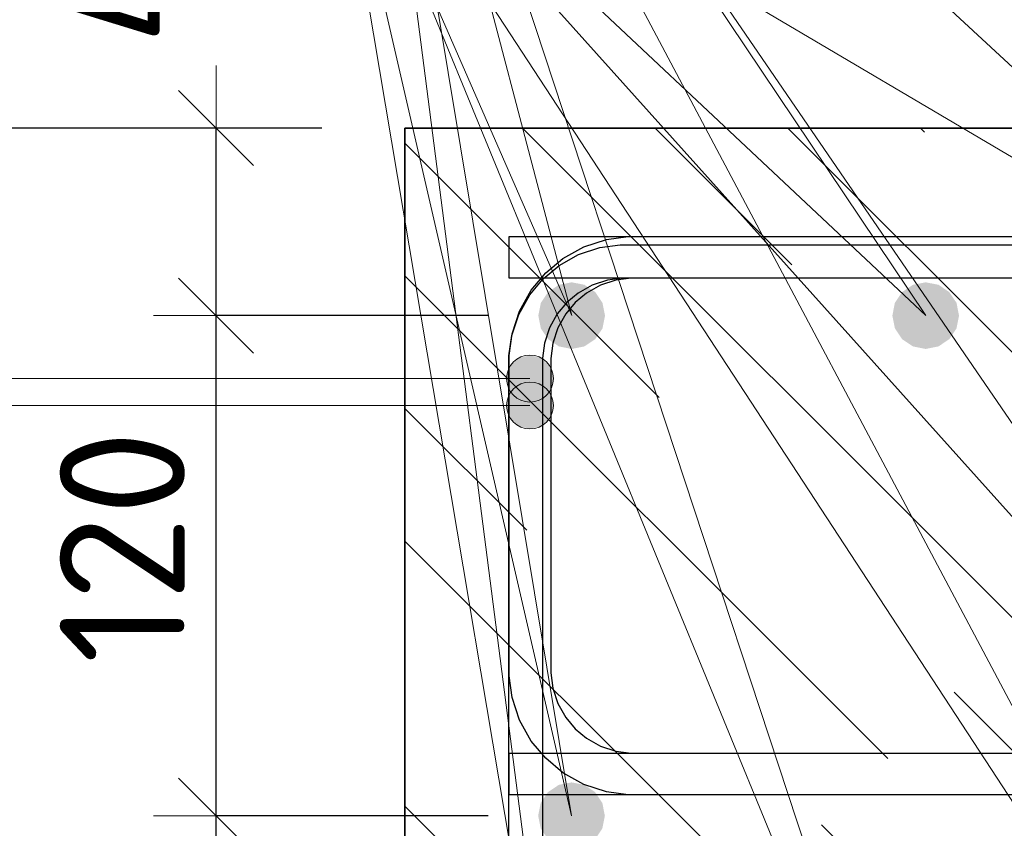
# Model space of a CAD drawing. Header units: metres. Extents: x -38 to 93, y -15 to 21.
# Tile 131 of 152: x 72.033 to 72.27, y 6.464 to 6.658. Entities that reach past the tile are written whole.
import ezdxf

# ---------------------------------------------------------------- set-up
doc = ezdxf.new("R2010")
doc.units = ezdxf.units.M
doc.header["$PDMODE"] = 65
for name, color, linetype, lineweight in [('XR$4$Арм. стержнями верхней зоны', 180, 'Continuous', 35), ('XR$4$Арм. стержнями нижней зоны', 180, 'Continuous', 35), ('XR$4$Арм.стержн. Арматура края', 96, 'Continuous', 35), ('XR$4$Арм.стержн. Хомут', 240, 'Continuous', 35), ('XR$4$Арм.стержн.горизонт. 1', 180, 'Continuous', 35), ('XR$4$Размерная линия (1)', 7, 'Continuous', 13), ('XR$6$Арм. стержнями верхней зоны', 180, 'Continuous', 35), ('XR$6$Арм. стержнями нижней зоны', 180, 'Continuous', 35), ('XR$6$Арм.стержн. Арматура края', 96, 'Continuous', 35), ('XR$6$Арм.стержн. Хомут', 240, 'Continuous', 35), ('XR$6$Арм.стержн.горизонт. 1', 180, 'Continuous', 35), ('XR$6$Размерная линия (1)', 7, 'Continuous', 13)]:
    doc.layers.add(name, color=color, linetype=linetype, lineweight=lineweight)
doc.styles.add('ISOCPEUR', font='txt')
doc.dimstyles.new('DIMSTYLE_11', dxfattribs={"dimtxt": 0.03, "dimasz": 0.03, "dimexe": 0, "dimexo": 0, "dimgap": 0.015, "dimtad": 2, "dimdec": 0, "dimlfac": 1000, "dimrnd": 1, "dimzin": 12, "dimdsep": 46, "dimtxsty": 'ISOCPEUR', "dimblk1": 'ALL_ML_STRICH', "dimblk2": 'ALL_ML_STRICH', "dimsah": 1, "dimcen": 0, "dimclrd": 7, "dimclre": 256, "dimclrt": 7, "dimadec": 0, "dimazin": 0, "dimtfac": 1, "dimtdec": 0, "dimtix": 1, "dimtmove": 2, "dimatfit": 3, "dimfxl": 0, "dimtvp": 1.2, "dimtzin": 0, "dimlwd": 0, "dimlwe": -3, "dimarcsym": 0})
doc.dimstyles.new('DIMSTYLE_12', dxfattribs={"dimtxt": 0.03, "dimasz": 0.03, "dimexe": 0, "dimexo": 0, "dimgap": 0.015, "dimtad": 2, "dimdec": 0, "dimlfac": 1000, "dimrnd": 1, "dimzin": 12, "dimdsep": 46, "dimtxsty": 'ISOCPEUR', "dimblk1": 'ALL_ML_STRICH', "dimblk2": 'ALL_ML_STRICH', "dimsah": 1, "dimcen": 0, "dimclrd": 7, "dimclre": 256, "dimclrt": 7, "dimadec": 0, "dimazin": 0, "dimtfac": 1, "dimtdec": 0, "dimtix": 1, "dimtmove": 2, "dimatfit": 3, "dimfxl": 0, "dimtzin": 0, "dimlwd": 0, "dimlwe": -3, "dimarcsym": 0})
pattern_1 = [(135, (0, 0), (-0.031819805, -0.031819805), [0.4, -0.05, 0, -0.05]), (135, (-0.01591, -0.01591), (-0.031819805, -0.031819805), [0.8, -0.1, 0.1, -0.1])]

# ---------------------------------------------------------------- blocks, each defined once
blk = doc.blocks.new('ALL_ML_STRICH')
at = {"color": 0, "linetype": 'ByBlock', "lineweight": -2}
for p, q in [((0, -0.5), (0, 0.5)), ((-0.3, -0.3), (0.3, 0.3)), ((-1, 0), (0.5, 0))]:
    blk.add_line(p, q, dxfattribs=at)
blk = doc.blocks.new('*D164')
at = {"layer": 'DEFPOINTS', "color": 7, "linetype": 'Continuous', "lineweight": 13, "transparency": 33554687}
for p in [(72.1258, 6.63192), (72.00546, 6.33192), (72.12577, 6.33192)]:
    blk.add_point(p, dxfattribs=at)
at = {"layer": 'XR$4$Размерная линия (1)', "color": 9, "linetype": 'Continuous', "lineweight": -2, "true_color": 0xc7c7c7, "transparency": 33554687}
for p, q in [((72.1058, 6.63192), (72.00546, 6.63192)), ((72.10577, 6.33192), (72.00546, 6.33192))]:
    blk.add_line(p, q, dxfattribs=at)
at = {"layer": 'XR$4$Размерная линия (1)', "color": 7, "linetype": 'Continuous', "lineweight": -2, "transparency": 33554687}
blk.add_line((72.00546, 6.33192), (72.00546, 6.63192), dxfattribs=at)
at = {"layer": 'XR$4$Размерная линия (1)', "color": 7, "linetype": 'Continuous', "lineweight": 13, "transparency": 33554687, "xscale": 0.03, "yscale": 0.03, "zscale": 0.03}
for p, rotation in [((72.00546, 6.63192), 90), ((72.00546, 6.33192), 270)]:
    blk.add_blockref('ALL_ML_STRICH', p, dxfattribs=dict(at, rotation=rotation))
at = {"layer": 'XR$4$Размерная линия (1)', "color": 7, "linetype": 'Continuous', "lineweight": 13, "transparency": 33554687, "insert": (71.98296, 6.48342), "char_height": 0.03, "width": 0.09, "attachment_point": 5, "rotation": 90, "style": 'ISOCPEUR'}
blk.add_mtext('\\A1;{300}', dxfattribs=at)
blk = doc.blocks.new('*D280')
at = {"layer": 'DEFPOINTS', "color": 7, "linetype": 'Continuous', "lineweight": 13, "transparency": 33554687}
for p in [(72.16573, 6.46692), (72.08046, 6.37192), (72.16573, 6.37192)]:
    blk.add_point(p, dxfattribs=at)
at = {"layer": 'XR$4$Размерная линия (1)', "color": 9, "linetype": 'Continuous', "lineweight": -2, "true_color": 0xc7c7c7, "transparency": 33554687}
for p, q in [((72.14573, 6.46692), (72.08046, 6.46692)), ((72.14573, 6.37192), (72.08046, 6.37192))]:
    blk.add_line(p, q, dxfattribs=at)
at = {"layer": 'XR$4$Размерная линия (1)', "color": 7, "linetype": 'Continuous', "lineweight": -2, "transparency": 33554687}
blk.add_line((72.08046, 6.37192), (72.08046, 6.46692), dxfattribs=at)
at = {"layer": 'XR$4$Размерная линия (1)', "color": 7, "linetype": 'Continuous', "lineweight": 13, "transparency": 33554687, "xscale": 0.03, "yscale": 0.03, "zscale": 0.03}
for p, rotation in [((72.08046, 6.46692), 90), ((72.08046, 6.37192), 270)]:
    blk.add_blockref('ALL_ML_STRICH', p, dxfattribs=dict(at, rotation=rotation))
at = {"layer": 'XR$4$Размерная линия (1)', "color": 7, "linetype": 'Continuous', "lineweight": 13, "transparency": 33554687, "insert": (72.05796, 6.42092), "char_height": 0.03, "width": 0.06, "attachment_point": 5, "rotation": 90, "style": 'ISOCPEUR'}
blk.add_mtext('\\A1;{95}', dxfattribs=at)
blk = doc.blocks.new('*D281')
at = {"layer": 'DEFPOINTS', "color": 7, "linetype": 'Continuous', "lineweight": 13, "transparency": 33554687}
for p in [(72.16577, 6.58692), (72.08046, 6.46692), (72.16573, 6.46692)]:
    blk.add_point(p, dxfattribs=at)
at = {"layer": 'XR$4$Размерная линия (1)', "color": 9, "linetype": 'Continuous', "lineweight": -2, "true_color": 0xc7c7c7, "transparency": 33554687}
for p, q in [((72.14577, 6.58692), (72.08046, 6.58692)), ((72.14573, 6.46692), (72.08046, 6.46692))]:
    blk.add_line(p, q, dxfattribs=at)
at = {"layer": 'XR$4$Размерная линия (1)', "color": 7, "linetype": 'Continuous', "lineweight": -2, "transparency": 33554687}
blk.add_line((72.08046, 6.46692), (72.08046, 6.58692), dxfattribs=at)
at = {"layer": 'XR$4$Размерная линия (1)', "color": 7, "linetype": 'Continuous', "lineweight": 13, "transparency": 33554687, "xscale": 0.03, "yscale": 0.03, "zscale": 0.03}
for p, rotation in [((72.08046, 6.58692), 90), ((72.08046, 6.46692), 270)]:
    blk.add_blockref('ALL_ML_STRICH', p, dxfattribs=dict(at, rotation=rotation))
at = {"layer": 'XR$4$Размерная линия (1)', "color": 7, "linetype": 'Continuous', "lineweight": 13, "transparency": 33554687, "insert": (72.05796, 6.53142), "char_height": 0.03, "width": 0.09, "attachment_point": 5, "rotation": 90, "style": 'ISOCPEUR'}
blk.add_mtext('\\A1;{120}', dxfattribs=at)
blk = doc.blocks.new('*D282')
at = {"layer": 'DEFPOINTS', "color": 7, "linetype": 'Continuous', "lineweight": 13, "transparency": 33554687}
for p in [(72.12577, 6.63192), (72.08046, 6.58692), (72.16577, 6.58692)]:
    blk.add_point(p, dxfattribs=at)
at = {"layer": 'XR$4$Размерная линия (1)', "color": 9, "linetype": 'Continuous', "lineweight": -2, "true_color": 0xc7c7c7, "transparency": 33554687}
for p, q in [((72.10577, 6.63192), (72.08046, 6.63192)), ((72.14577, 6.58692), (72.08046, 6.58692))]:
    blk.add_line(p, q, dxfattribs=at)
at = {"layer": 'XR$4$Размерная линия (1)', "color": 7, "linetype": 'Continuous', "lineweight": -2, "transparency": 33554687}
blk.add_line((72.08046, 6.58692), (72.08046, 6.63192), dxfattribs=at)
at = {"layer": 'XR$4$Размерная линия (1)', "color": 7, "linetype": 'Continuous', "lineweight": 13, "transparency": 33554687, "xscale": 0.03, "yscale": 0.03, "zscale": 0.03}
for p, rotation in [((72.08046, 6.63192), 90), ((72.08046, 6.58692), 270)]:
    blk.add_blockref('ALL_ML_STRICH', p, dxfattribs=dict(at, rotation=rotation))
at = {"layer": 'XR$4$Размерная линия (1)', "color": 7, "linetype": 'Continuous', "lineweight": 13, "transparency": 33554687, "insert": (72.05806, 6.67421), "char_height": 0.03, "width": 0.06, "attachment_point": 5, "rotation": 90, "style": 'ISOCPEUR'}
blk.add_mtext('\\A1;{45}', dxfattribs=at)
blk = doc.blocks.new('*D759')
at = {"layer": 'DEFPOINTS', "color": 7, "linetype": 'Continuous', "lineweight": 13, "transparency": 33554687}
for p in [(72.1258, 6.63192), (72.00546, 6.33192), (72.12577, 6.33192)]:
    blk.add_point(p, dxfattribs=at)
at = {"layer": 'XR$6$Размерная линия (1)', "color": 9, "linetype": 'Continuous', "lineweight": -2, "true_color": 0xc7c7c7, "transparency": 33554687}
for p, q in [((72.1058, 6.63192), (72.00546, 6.63192)), ((72.10577, 6.33192), (72.00546, 6.33192))]:
    blk.add_line(p, q, dxfattribs=at)
at = {"layer": 'XR$6$Размерная линия (1)', "color": 7, "linetype": 'Continuous', "lineweight": -2, "transparency": 33554687}
blk.add_line((72.00546, 6.33192), (72.00546, 6.63192), dxfattribs=at)
at = {"layer": 'XR$6$Размерная линия (1)', "color": 7, "linetype": 'Continuous', "lineweight": 13, "transparency": 33554687, "xscale": 0.03, "yscale": 0.03, "zscale": 0.03}
for p, rotation in [((72.00546, 6.63192), 90), ((72.00546, 6.33192), 270)]:
    blk.add_blockref('ALL_ML_STRICH', p, dxfattribs=dict(at, rotation=rotation))
at = {"layer": 'XR$6$Размерная линия (1)', "color": 7, "linetype": 'Continuous', "lineweight": 13, "transparency": 33554687, "insert": (71.98296, 6.48342), "char_height": 0.03, "width": 0.09, "attachment_point": 5, "rotation": 90, "style": 'ISOCPEUR'}
blk.add_mtext('\\A1;{300}', dxfattribs=at)
blk = doc.blocks.new('*D864')
at = {"layer": 'DEFPOINTS', "color": 7, "linetype": 'Continuous', "lineweight": 13, "transparency": 33554687}
for p in [(72.16573, 6.46692), (72.08046, 6.37192), (72.16573, 6.37192)]:
    blk.add_point(p, dxfattribs=at)
at = {"layer": 'XR$6$Размерная линия (1)', "color": 9, "linetype": 'Continuous', "lineweight": -2, "true_color": 0xc7c7c7, "transparency": 33554687}
for p, q in [((72.14573, 6.46692), (72.08046, 6.46692)), ((72.14573, 6.37192), (72.08046, 6.37192))]:
    blk.add_line(p, q, dxfattribs=at)
at = {"layer": 'XR$6$Размерная линия (1)', "color": 7, "linetype": 'Continuous', "lineweight": -2, "transparency": 33554687}
blk.add_line((72.08046, 6.37192), (72.08046, 6.46692), dxfattribs=at)
at = {"layer": 'XR$6$Размерная линия (1)', "color": 7, "linetype": 'Continuous', "lineweight": 13, "transparency": 33554687, "xscale": 0.03, "yscale": 0.03, "zscale": 0.03}
for p, rotation in [((72.08046, 6.46692), 90), ((72.08046, 6.37192), 270)]:
    blk.add_blockref('ALL_ML_STRICH', p, dxfattribs=dict(at, rotation=rotation))
at = {"layer": 'XR$6$Размерная линия (1)', "color": 7, "linetype": 'Continuous', "lineweight": 13, "transparency": 33554687, "insert": (72.05796, 6.42092), "char_height": 0.03, "width": 0.06, "attachment_point": 5, "rotation": 90, "style": 'ISOCPEUR'}
blk.add_mtext('\\A1;{95}', dxfattribs=at)
blk = doc.blocks.new('*D865')
at = {"layer": 'DEFPOINTS', "color": 7, "linetype": 'Continuous', "lineweight": 13, "transparency": 33554687}
for p in [(72.16577, 6.58692), (72.08046, 6.46692), (72.16573, 6.46692)]:
    blk.add_point(p, dxfattribs=at)
at = {"layer": 'XR$6$Размерная линия (1)', "color": 9, "linetype": 'Continuous', "lineweight": -2, "true_color": 0xc7c7c7, "transparency": 33554687}
for p, q in [((72.14577, 6.58692), (72.08046, 6.58692)), ((72.14573, 6.46692), (72.08046, 6.46692))]:
    blk.add_line(p, q, dxfattribs=at)
at = {"layer": 'XR$6$Размерная линия (1)', "color": 7, "linetype": 'Continuous', "lineweight": -2, "transparency": 33554687}
blk.add_line((72.08046, 6.46692), (72.08046, 6.58692), dxfattribs=at)
at = {"layer": 'XR$6$Размерная линия (1)', "color": 7, "linetype": 'Continuous', "lineweight": 13, "transparency": 33554687, "xscale": 0.03, "yscale": 0.03, "zscale": 0.03}
for p, rotation in [((72.08046, 6.58692), 90), ((72.08046, 6.46692), 270)]:
    blk.add_blockref('ALL_ML_STRICH', p, dxfattribs=dict(at, rotation=rotation))
at = {"layer": 'XR$6$Размерная линия (1)', "color": 7, "linetype": 'Continuous', "lineweight": 13, "transparency": 33554687, "insert": (72.05796, 6.53142), "char_height": 0.03, "width": 0.09, "attachment_point": 5, "rotation": 90, "style": 'ISOCPEUR'}
blk.add_mtext('\\A1;{120}', dxfattribs=at)
blk = doc.blocks.new('*D866')
at = {"layer": 'DEFPOINTS', "color": 7, "linetype": 'Continuous', "lineweight": 13, "transparency": 33554687}
for p in [(72.12577, 6.63192), (72.08046, 6.58692), (72.16577, 6.58692)]:
    blk.add_point(p, dxfattribs=at)
at = {"layer": 'XR$6$Размерная линия (1)', "color": 9, "linetype": 'Continuous', "lineweight": -2, "true_color": 0xc7c7c7, "transparency": 33554687}
for p, q in [((72.10577, 6.63192), (72.08046, 6.63192)), ((72.14577, 6.58692), (72.08046, 6.58692))]:
    blk.add_line(p, q, dxfattribs=at)
at = {"layer": 'XR$6$Размерная линия (1)', "color": 7, "linetype": 'Continuous', "lineweight": -2, "transparency": 33554687}
blk.add_line((72.08046, 6.58692), (72.08046, 6.63192), dxfattribs=at)
at = {"layer": 'XR$6$Размерная линия (1)', "color": 7, "linetype": 'Continuous', "lineweight": 13, "transparency": 33554687, "xscale": 0.03, "yscale": 0.03, "zscale": 0.03}
for p, rotation in [((72.08046, 6.63192), 90), ((72.08046, 6.58692), 270)]:
    blk.add_blockref('ALL_ML_STRICH', p, dxfattribs=dict(at, rotation=rotation))
at = {"layer": 'XR$6$Размерная линия (1)', "color": 7, "linetype": 'Continuous', "lineweight": 13, "transparency": 33554687, "insert": (72.05806, 6.67421), "char_height": 0.03, "width": 0.06, "attachment_point": 5, "rotation": 90, "style": 'ISOCPEUR'}
blk.add_mtext('\\A1;{45}', dxfattribs=at)

msp = doc.modelspace()

# ---------------------------------------------------------------- hatches: boundary and pattern name
at = {"linetype": 'Continuous', "lineweight": 25, "transparency": 33554687}
h = msp.add_hatch(dxfattribs=at)
h.set_pattern_fill('__________540', scale=0.015, style=0, pattern_type=2)
h.set_pattern_definition(pattern_1)
h.paths.add_polyline_path([(72.37577, 6.43192), (72.12578, 6.43192), (72.12578, 6.63192), (72.12577, 6.63192), (72.12577, 6.33192), (72.37577, 6.33192)], flags=0)
h = msp.add_hatch(dxfattribs=at)
h.set_pattern_fill('__________540', scale=0.015, style=0, pattern_type=2)
h.set_pattern_definition(pattern_1)
h.paths.add_polyline_path([(72.37577, 6.43192), (72.12578, 6.43192), (72.12578, 6.63192), (72.12577, 6.63192), (72.12577, 6.33192), (72.37577, 6.33192)], flags=0)
at = {"linetype": 'Continuous', "lineweight": 13, "transparency": 33554687}
h = msp.add_hatch(dxfattribs=at)
h.set_pattern_fill('__________540', scale=0.015, style=0, pattern_type=2)
h.set_pattern_definition(pattern_1)
h.paths.add_polyline_path([(72.12578, 6.63192), (72.12578, 6.43192), (72.57861, 6.43192), (72.57861, 6.63192)], flags=0)
h = msp.add_hatch(dxfattribs=at)
h.set_pattern_fill('__________540', scale=0.015, style=0, pattern_type=2)
h.set_pattern_definition(pattern_1)
h.paths.add_polyline_path([(72.12578, 6.63192), (72.12578, 6.43192), (72.57861, 6.43192), (72.57861, 6.63192)], flags=0)
at = {"layer": 'XR$4$Арм.стержн. Арматура края', "linetype": 'Continuous', "lineweight": 13, "transparency": 33554687}
for points in [[(72.15093, 6.57463), (72.15295, 6.56698), (72.15295, 6.57666)], [(72.15295, 6.57666), (72.15577, 6.56619), (72.15577, 6.57744)], [(72.15295, 6.57666), (72.15295, 6.56698), (72.15577, 6.56619)], [(72.15577, 6.57744), (72.15577, 6.56619), (72.15858, 6.56698)], [(72.15577, 6.57744), (72.15858, 6.56698), (72.15858, 6.57666)], [(72.15858, 6.57666), (72.15858, 6.56698), (72.1606, 6.56901)], [(72.15858, 6.57666), (72.1606, 6.56901), (72.1606, 6.57463)], [(72.15093, 6.56901), (72.15093, 6.57463), (72.15014, 6.57182)], [(72.15093, 6.57463), (72.15093, 6.56901), (72.15295, 6.56698)], [(72.1606, 6.57463), (72.1606, 6.56901), (72.16139, 6.57182)]]:
    msp.add_hatch(color=7, dxfattribs=at).paths.add_polyline_path(points)
at = {"layer": 'XR$4$Арм.стержн.горизонт. 1', "linetype": 'Continuous', "lineweight": 50, "transparency": 33554687}
for points in [[(72.17377, 6.58692), (72.17316, 6.58999), (72.17142, 6.59258), (72.16883, 6.59432), (72.16577, 6.59492), (72.1627, 6.59432), (72.16011, 6.59258), (72.15837, 6.58999), (72.15777, 6.58692), (72.15837, 6.58386), (72.16011, 6.58127), (72.1627, 6.57953), (72.16577, 6.57892), (72.16883, 6.57953), (72.17142, 6.58127), (72.17316, 6.58386)], [(72.25869, 6.58692), (72.25808, 6.58999), (72.25635, 6.59258), (72.25375, 6.59432), (72.25069, 6.59492), (72.24763, 6.59432), (72.24503, 6.59258), (72.2433, 6.58999), (72.24269, 6.58692), (72.2433, 6.58386), (72.24503, 6.58127), (72.24763, 6.57953), (72.25069, 6.57892), (72.25375, 6.57953), (72.25635, 6.58127), (72.25808, 6.58386)], [(72.17373, 6.46692), (72.17312, 6.46999), (72.17138, 6.47258), (72.16879, 6.47432), (72.16573, 6.47492), (72.16267, 6.47432), (72.16007, 6.47258), (72.15834, 6.46999), (72.15773, 6.46692), (72.15834, 6.46386), (72.16007, 6.46127), (72.16267, 6.45953), (72.16573, 6.45892), (72.16879, 6.45953), (72.17138, 6.46127), (72.17312, 6.46386)]]:
    msp.add_hatch(color=7, dxfattribs=at).paths.add_polyline_path(points)
at = {"layer": 'XR$6$Арм.стержн. Арматура края', "linetype": 'Continuous', "lineweight": 13, "transparency": 33554687}
for points in [[(72.15295, 6.57019), (72.15577, 6.55972), (72.15577, 6.57097)], [(72.15577, 6.57097), (72.15577, 6.55972), (72.15858, 6.56051)], [(72.15577, 6.57097), (72.15858, 6.56051), (72.15858, 6.57019)], [(72.15093, 6.56816), (72.15295, 6.56051), (72.15295, 6.57019)], [(72.15295, 6.57019), (72.15295, 6.56051), (72.15577, 6.55972)], [(72.15858, 6.57019), (72.15858, 6.56051), (72.1606, 6.56254)], [(72.15858, 6.57019), (72.1606, 6.56254), (72.1606, 6.56816)], [(72.15093, 6.56254), (72.15093, 6.56816), (72.15014, 6.56535)], [(72.15093, 6.56816), (72.15093, 6.56254), (72.15295, 6.56051)], [(72.1606, 6.56816), (72.1606, 6.56254), (72.16139, 6.56535)]]:
    msp.add_hatch(color=7, dxfattribs=at).paths.add_polyline_path(points)
at = {"layer": 'XR$6$Арм.стержн.горизонт. 1', "linetype": 'Continuous', "lineweight": 50, "transparency": 33554687}
for points in [[(72.17377, 6.58692), (72.17316, 6.58999), (72.17142, 6.59258), (72.16883, 6.59432), (72.16577, 6.59492), (72.1627, 6.59432), (72.16011, 6.59258), (72.15838, 6.58999), (72.15777, 6.58692), (72.15838, 6.58386), (72.16011, 6.58127), (72.1627, 6.57953), (72.16577, 6.57892), (72.16883, 6.57953), (72.17142, 6.58127), (72.17316, 6.58386)], [(72.25869, 6.58692), (72.25808, 6.58999), (72.25635, 6.59258), (72.25375, 6.59432), (72.25069, 6.59492), (72.24763, 6.59432), (72.24503, 6.59258), (72.2433, 6.58999), (72.24269, 6.58692), (72.2433, 6.58386), (72.24503, 6.58127), (72.24763, 6.57953), (72.25069, 6.57892), (72.25375, 6.57953), (72.25635, 6.58127), (72.25808, 6.58386)], [(72.17373, 6.46692), (72.17312, 6.46999), (72.17139, 6.47258), (72.16879, 6.47432), (72.16573, 6.47492), (72.16267, 6.47432), (72.16007, 6.47258), (72.15834, 6.46999), (72.15773, 6.46692), (72.15834, 6.46386), (72.16007, 6.46127), (72.16267, 6.45953), (72.16573, 6.45892), (72.16879, 6.45953), (72.17139, 6.46127), (72.17312, 6.46386)]]:
    msp.add_hatch(color=7, dxfattribs=at).paths.add_polyline_path(points)

# ---------------------------------------------------------------- linework, layer by layer
at = {"color": 7, "linetype": 'Continuous', "lineweight": 35, "transparency": 33554687}
for p, q in [((72.12577, 6.63192), (72.12577, 6.33192)), ((72.12578, 6.63192), (72.12577, 6.63192)), ((72.12577, 6.63192), (72.12577, 6.33192)), ((72.12578, 6.63192), (72.12577, 6.63192)), ((72.57861, 6.63192), (72.12578, 6.63192)), ((72.57861, 6.63192), (72.12578, 6.63192))]:
    msp.add_line(p, q, dxfattribs=at)
at = {"layer": 'XR$4$Арм. стержнями верхней зоны', "color": 4, "linetype": 'Continuous', "lineweight": 25, "transparency": 33554687}
msp.add_lwpolyline([(72.15077, 6.60592), (72.58361, 6.60592), (72.58361, 6.59592), (72.15077, 6.59592), (72.15077, 6.60592)], dxfattribs=at)
at = {"layer": 'XR$4$Арм. стержнями нижней зоны', "color": 4, "linetype": 'Continuous', "lineweight": 25, "transparency": 33554687}
msp.add_lwpolyline([(72.15077, 6.48192), (72.58361, 6.48192), (72.58361, 6.47192), (72.15077, 6.47192), (72.15077, 6.48192)], dxfattribs=at)
at = {"layer": 'XR$4$Арм.стержн. Арматура края', "color": 7, "linetype": 'Continuous', "lineweight": 13, "transparency": 33554687}
for p, q in [((72.15577, 6.57744), (72.15577, 6.57744)), ((72.00208, 6.57182), (72.15577, 6.57182)), ((72.15014, 6.57182), (72.15014, 6.57182)), ((72.16139, 6.57182), (72.16139, 6.57182)), ((72.15577, 6.56619), (72.15577, 6.56619))]:
    msp.add_line(p, q, dxfattribs=at)
at = {"layer": 'XR$4$Арм.стержн. Арматура края', "color": 4, "linetype": 'Continuous', "lineweight": 25, "transparency": 33554687}
for points in [[(72.58361, 6.47192), (72.17933, 6.47192), (72.17411, 6.47265), (72.16868, 6.47444), (72.16367, 6.47725), (72.15954, 6.4807), (72.15609, 6.48482), (72.15328, 6.48983), (72.15149, 6.49527), (72.15077, 6.50049), (72.15077, 6.57736), (72.15149, 6.58258), (72.15328, 6.58801), (72.15609, 6.59302), (72.15954, 6.59715), (72.16367, 6.6006), (72.16868, 6.60341), (72.17411, 6.6052), (72.17933, 6.60592), (72.58361, 6.60592)], [(72.58361, 6.59592), (72.18002, 6.59592), (72.17639, 6.59542), (72.17272, 6.59421), (72.16936, 6.59233), (72.16664, 6.59005), (72.16436, 6.58733), (72.16248, 6.58397), (72.16127, 6.5803), (72.16077, 6.57667), (72.16077, 6.50118), (72.16127, 6.49755), (72.16248, 6.49388), (72.16436, 6.49052), (72.16664, 6.4878), (72.16936, 6.48552), (72.17272, 6.48364), (72.17639, 6.48243), (72.18002, 6.48192), (72.58361, 6.48192)]]:
    msp.add_lwpolyline(points, dxfattribs=at)
at = {"layer": 'XR$4$Арм.стержн. Арматура края', "color": 7, "linetype": 'Continuous', "lineweight": 13, "transparency": 33554687}
msp.add_circle((72.15577, 6.57182), 0.00563, dxfattribs=at)
at = {"layer": 'XR$4$Арм.стержн. Хомут', "color": 40, "linetype": 'Continuous', "lineweight": 25, "transparency": 33554687}
for points in [[(72.15073, 6.37978), (72.15073, 6.57725), (72.15141, 6.58213), (72.15308, 6.58721), (72.1557, 6.59188), (72.15892, 6.59573), (72.16277, 6.59895), (72.16744, 6.60157), (72.17252, 6.60325), (72.17741, 6.60392), (72.32409, 6.60392)], [(72.15073, 6.37978), (72.15073, 6.57725), (72.15141, 6.58213), (72.15308, 6.58721), (72.1557, 6.59188), (72.15892, 6.59573), (72.16277, 6.59895), (72.16744, 6.60157), (72.17252, 6.60325), (72.17741, 6.60392), (72.32409, 6.60392)], [(72.32354, 6.59592), (72.17796, 6.59592), (72.17434, 6.59542), (72.17068, 6.59421), (72.16733, 6.59234), (72.1646, 6.59006), (72.16232, 6.58733), (72.16044, 6.58397), (72.15923, 6.58031), (72.15873, 6.57669), (72.15873, 6.38033)], [(72.32354, 6.59592), (72.17796, 6.59592), (72.17434, 6.59542), (72.17068, 6.59421), (72.16733, 6.59234), (72.1646, 6.59006), (72.16232, 6.58733), (72.16044, 6.58397), (72.15923, 6.58031), (72.15873, 6.57669), (72.15873, 6.38033)]]:
    msp.add_lwpolyline(points, dxfattribs=at)
at = {"layer": 'XR$4$Арм.стержн.горизонт. 1', "color": 7, "linetype": 'Continuous', "lineweight": 13, "transparency": 33554687}
for q in [(72.25069, 6.58692), (72.33577, 6.58692), (72.16577, 6.58692), (72.25073, 6.37192), (72.16573, 6.46692), (72.3358, 6.46692), (72.3358, 6.37192), (72.16573, 6.37192)]:
    msp.add_line((72.11123, 6.79524), q, dxfattribs=at)
at = {"layer": 'XR$6$Арм. стержнями верхней зоны', "color": 4, "linetype": 'Continuous', "lineweight": 25, "transparency": 33554687}
msp.add_lwpolyline([(72.15077, 6.60592), (72.58361, 6.60592), (72.58361, 6.59592), (72.15077, 6.59592), (72.15077, 6.60592)], dxfattribs=at)
at = {"layer": 'XR$6$Арм. стержнями нижней зоны', "color": 4, "linetype": 'Continuous', "lineweight": 25, "transparency": 33554687}
msp.add_lwpolyline([(72.15077, 6.48192), (72.58361, 6.48192), (72.58361, 6.47192), (72.15077, 6.47192), (72.15077, 6.48192)], dxfattribs=at)
at = {"layer": 'XR$6$Арм.стержн. Арматура края', "color": 7, "linetype": 'Continuous', "lineweight": 13, "transparency": 33554687}
for p, q in [((72.15577, 6.57097), (72.15577, 6.57097)), ((71.97267, 6.56535), (72.15577, 6.56535)), ((72.15014, 6.56535), (72.15014, 6.56535)), ((72.16139, 6.56535), (72.16139, 6.56535)), ((72.15577, 6.55972), (72.15577, 6.55972))]:
    msp.add_line(p, q, dxfattribs=at)
at = {"layer": 'XR$6$Арм.стержн. Арматура края', "color": 4, "linetype": 'Continuous', "lineweight": 25, "transparency": 33554687}
for points in [[(72.58361, 6.47192), (72.17933, 6.47192), (72.17412, 6.47265), (72.16868, 6.47444), (72.16367, 6.47725), (72.15954, 6.4807), (72.15609, 6.48482), (72.15329, 6.48983), (72.15149, 6.49527), (72.15077, 6.50049), (72.15077, 6.57736), (72.15149, 6.58258), (72.15329, 6.58801), (72.15609, 6.59302), (72.15954, 6.59715), (72.16367, 6.6006), (72.16868, 6.60341), (72.17412, 6.6052), (72.17933, 6.60592), (72.58361, 6.60592)], [(72.58361, 6.59592), (72.18002, 6.59592), (72.17639, 6.59542), (72.17272, 6.59421), (72.16936, 6.59233), (72.16664, 6.59005), (72.16436, 6.58733), (72.16248, 6.58397), (72.16127, 6.5803), (72.16077, 6.57667), (72.16077, 6.50118), (72.16127, 6.49755), (72.16248, 6.49388), (72.16436, 6.49052), (72.16664, 6.4878), (72.16936, 6.48552), (72.17272, 6.48364), (72.17639, 6.48243), (72.18002, 6.48192), (72.58361, 6.48192)]]:
    msp.add_lwpolyline(points, dxfattribs=at)
at = {"layer": 'XR$6$Арм.стержн. Арматура края', "color": 7, "linetype": 'Continuous', "lineweight": 13, "transparency": 33554687}
msp.add_circle((72.15577, 6.56535), 0.00563, dxfattribs=at)
at = {"layer": 'XR$6$Арм.стержн. Хомут', "color": 40, "linetype": 'Continuous', "lineweight": 25, "transparency": 33554687}
for points in [[(72.15073, 6.37978), (72.15073, 6.57725), (72.15141, 6.58213), (72.15308, 6.58721), (72.1557, 6.59188), (72.15892, 6.59573), (72.16277, 6.59895), (72.16744, 6.60157), (72.17253, 6.60325), (72.17741, 6.60392), (72.32409, 6.60392)], [(72.15073, 6.37978), (72.15073, 6.57725), (72.15141, 6.58213), (72.15308, 6.58721), (72.1557, 6.59188), (72.15892, 6.59573), (72.16277, 6.59895), (72.16744, 6.60157), (72.17253, 6.60325), (72.17741, 6.60392), (72.32409, 6.60392)], [(72.32354, 6.59592), (72.17796, 6.59592), (72.17434, 6.59542), (72.17068, 6.59421), (72.16733, 6.59234), (72.1646, 6.59006), (72.16232, 6.58733), (72.16044, 6.58397), (72.15923, 6.58031), (72.15873, 6.57669), (72.15873, 6.38033)], [(72.32354, 6.59592), (72.17796, 6.59592), (72.17434, 6.59542), (72.17068, 6.59421), (72.16733, 6.59234), (72.1646, 6.59006), (72.16232, 6.58733), (72.16044, 6.58397), (72.15923, 6.58031), (72.15873, 6.57669), (72.15873, 6.38033)]]:
    msp.add_lwpolyline(points, dxfattribs=at)
at = {"layer": 'XR$6$Арм.стержн.горизонт. 1', "color": 7, "linetype": 'Continuous', "lineweight": 13, "transparency": 33554687}
for q in [(72.25073, 6.37192), (72.3358, 6.46692), (72.16573, 6.37192), (72.3358, 6.37192), (72.16577, 6.58692), (72.33577, 6.58692), (72.25069, 6.58692), (72.16573, 6.46692)]:
    msp.add_line((72.10685, 6.72215), q, dxfattribs=at)

# ---------------------------------------------------------------- dimensions: what is measured, and where the dimension line sits
at = {"layer": 'XR$4$Размерная линия (1)', "color": 7, "linetype": 'Continuous', "lineweight": 13, "transparency": 33554687}
for base, p1, p2, dimstyle, picture, middle in [((72.08046, 6.63192), (72.14577, 6.58692), (72.10577, 6.63192), 'DIMSTYLE_11', '*D282', (72.05806, 6.67421)), ((72.00546, 6.63192), (72.10577, 6.33192), (72.1058, 6.63192), 'DIMSTYLE_12', '*D164', (71.98296, 6.48342)), ((72.08046, 6.58692), (72.14573, 6.46692), (72.14577, 6.58692), 'DIMSTYLE_12', '*D281', (72.05796, 6.53142)), ((72.08046, 6.46692), (72.14573, 6.37192), (72.14573, 6.46692), 'DIMSTYLE_12', '*D280', (72.05796, 6.42092))]:
    dim = msp.add_linear_dim(base=base, p1=p1, p2=p2, angle=90, dimstyle=dimstyle, override={"dimpost": '<>', "dimclrd": 7, "dimclre": 9, "dimclrt": 7, "dimlwd": 0, "dimlwe": 65533}, dxfattribs=at)
    dim.commit()
    dim.dimension.update_dxf_attribs({"geometry": picture, "text_midpoint": middle, "dimtype": 160})
at = {"layer": 'XR$6$Размерная линия (1)', "color": 7, "linetype": 'Continuous', "lineweight": 13, "transparency": 33554687}
for base, p1, p2, dimstyle, picture, middle in [((72.08046, 6.63192), (72.14577, 6.58692), (72.10577, 6.63192), 'DIMSTYLE_11', '*D866', (72.05806, 6.67421)), ((72.00546, 6.63192), (72.10577, 6.33192), (72.1058, 6.63192), 'DIMSTYLE_12', '*D759', (71.98296, 6.48342)), ((72.08046, 6.58692), (72.14573, 6.46692), (72.14577, 6.58692), 'DIMSTYLE_12', '*D865', (72.05796, 6.53142)), ((72.08046, 6.46692), (72.14573, 6.37192), (72.14573, 6.46692), 'DIMSTYLE_12', '*D864', (72.05796, 6.42092))]:
    dim = msp.add_linear_dim(base=base, p1=p1, p2=p2, angle=90, dimstyle=dimstyle, override={"dimpost": '<>', "dimclrd": 7, "dimclre": 9, "dimclrt": 7, "dimlwd": 0, "dimlwe": 65533}, dxfattribs=at)
    dim.commit()
    dim.dimension.update_dxf_attribs({"geometry": picture, "text_midpoint": middle, "dimtype": 160})

doc.saveas('drawing.dxf')
